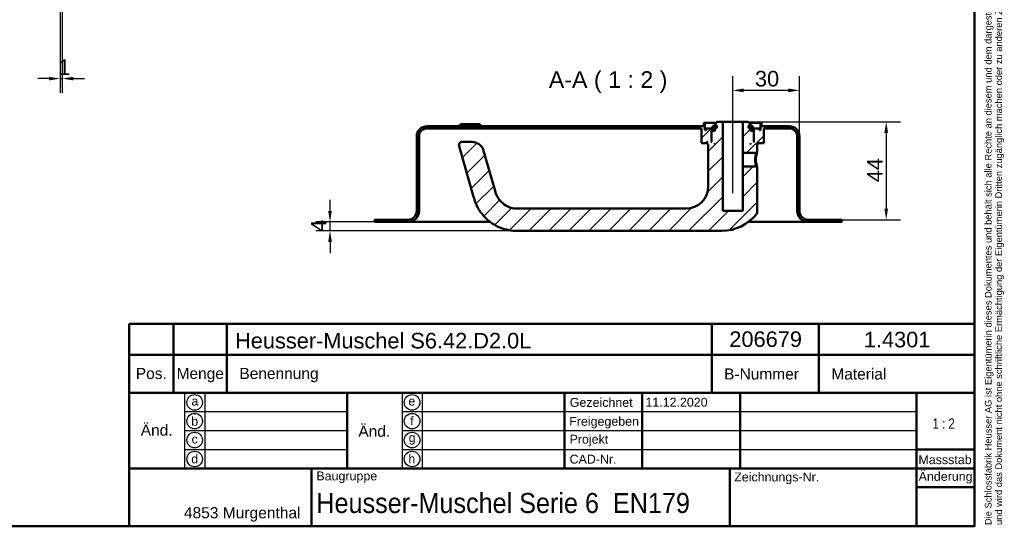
# Model space of a CAD drawing. Header units: millimetres. Extents: x 20 to 833, y 20 to 574.
# Tile 3 of 4: x 391 to 833, y 20 to 248. Entities that reach past the tile are written whole.
import ezdxf
from ezdxf.enums import TextEntityAlignment as Align

# ---------------------------------------------------------------- set-up
doc = ezdxf.new("R2010")
doc.units = ezdxf.units.MM
doc.header["$LTSCALE"] = 2
for name, color, linetype, lineweight in [('Bemaßungen(DIN)', 7, 'Continuous', 25), ('Mittellinie(DIN)', 7, 'Continuous', 25), ('Sichtbare Kanten(DIN)', 7, 'Continuous', 50), ('Skizziergeometrie(DIN)', 7, 'Continuous', 50), ('Skizzierlinie(DIN)', 7, 'Continuous', 25), ('Symbole(DIN)', 7, 'Continuous', 25)]:
    doc.layers.add(name, color=color, linetype=linetype, lineweight=lineweight)
doc.layers.add('Schraffur', color=179, linetype='Continuous', lineweight=9, true_color=0x1e1e47)
doc.styles.add('Aktuell-DIN', font='arial.ttf')
doc.styles.add('Aktuell-DINGroßer Text', font='arial.ttf')
doc.styles.add('STANDARD-DIN~0', font='arial.ttf')
doc.styles.add('Textstil10', font='arial.ttf')
doc.styles.add('Textstil41', font='arial.ttf', dxfattribs={"width": 0.8})
doc.styles.add('Textstil83', font='arial.ttf', dxfattribs={"width": 0.8})
doc.dimstyles.new('CAD-LAN', dxfattribs={"dimscale": 2, "dimtxt": 3.5, "dimasz": 2.5, "dimexe": 3.175, "dimexo": 0, "dimgap": 0.8, "dimtad": 1, "dimrnd": 1e-08, "dimtxsty": 'STANDARD-DIN~0', "dimcen": 0.09, "dimdle": 10, "dimclrd": 250, "dimclre": 250, "dimclrt": 250, "dimadec": 0, "dimazin": 2, "dimtfac": 1, "dimtmove": 0, "dimatfit": 3, "dimfxl": 1, "dimtolj": 1, "dimtzin": 0, "dimlwd": 25, "dimlwe": 25, "dimarcsym": 0})

# ---------------------------------------------------------------- blocks, each defined once
blk = doc.blocks.new('Ränder Standardrahmen')
at = {"layer": 'Skizziergeometrie(DIN)', "flags": 128}
blk.add_lwpolyline([(10, 10), (10, 287), (410, 287), (410, 10), (10, 10)], dxfattribs=at)
blk = doc.blocks.new('Schriftfelder Heusser')
at = {"layer": 'Skizziergeometrie(DIN)'}
for p, q in [((101, 229.92), (101, 236.92)), ((101, 236.92), (291, 236.92)), ((111, 229.92), (111, 236.92)), ((123, 229.92), (123, 236.92)), ((232, 229.92), (232, 236.92)), ((256, 229.92), (256, 236.92)), ((291, 236.92), (291, 229.92)), ((101, 191.42), (101, 229.92)), ((101, 229.92), (291, 229.92)), ((111, 229.92), (111, 221.42)), ((123, 229.92), (123, 221.42)), ((232, 229.92), (232, 221.42)), ((256, 229.92), (256, 221.42)), ((291, 229.92), (291, 191.42)), ((101, 221.42), (291, 221.42)), ((150, 221.42), (150, 204.42)), ((198.85, 221.42), (198.85, 204.42)), ((216.35, 221.42), (216.35, 204.42)), ((238.35, 221.42), (238.35, 204.42)), ((278, 221.42), (278, 191.42)), ((278, 208.67), (291, 208.67)), ((101, 204.42), (291, 204.42)), ((142, 204.42), (142, 191.42)), ((236, 204.42), (236, 191.42)), ((278, 200.17), (291, 200.17)), ((291, 191.42), (101, 191.42))]:
    blk.add_line(p, q, dxfattribs=at)
at = {"layer": 'Skizzierlinie(DIN)'}
for p, q in [((113.5, 221.42), (113.5, 204.42)), ((118, 221.42), (118, 204.42)), ((162.35, 221.42), (162.35, 204.42)), ((166.85, 221.42), (166.85, 204.42)), ((113.5, 217.17), (150, 217.17)), ((162.35, 217.17), (278, 217.17)), ((113.5, 212.92), (150, 212.92)), ((162.35, 212.92), (278, 212.92)), ((113.5, 208.67), (150, 208.67)), ((162.35, 208.67), (278, 208.67))]:
    blk.add_line(p, q, dxfattribs=at)
for centre in [(115.75, 219.25), (164.6, 219.25), (115.75, 215.04), (164.6, 215.04), (115.75, 210.79), (164.6, 210.79), (115.75, 206.54), (164.6, 206.54)]:
    blk.add_circle(centre, 1.75, dxfattribs=at)
at = {"layer": 'Symbole(DIN)', "color": 7, "insert": (293.33, 191.7), "char_height": 1.5, "width": 182.3003, "attachment_point": 1, "rotation": 90, "line_spacing_factor": 0.944221, "style": 'Aktuell-DIN'}
blk.add_mtext('\\fArial|b0|i0;\\H1.5000;Die Schlossfabrik Heusser AG ist Eigentümerin dieses Dokumentes und behält sich alle Rechte an diesem und dem dargestellten Gegenstand vor. Der Empfänger anerkennt diese Rechte\\Pund wird das Dokument nicht ohne schriftliche Ermächtigung der Eigentümerin Dritten zugänglich machen oder zu anderen Zwecken verwenden, zu dem es ihm übergeben worden ist.\\P ', dxfattribs=at)
at = {"layer": 'Symbole(DIN)', "color": 179, "true_color": 0x262659, "style": 'Aktuell-DIN'}
for s, insert, char_height, attachment_point in [('Pos.', (106, 227), 2.489, 2), ('Menge', (117, 227), 2.489, 2), ('Benennung', (125.81, 225.38), 2.489, 4), ('B-Nummer', (234.74, 225.62), 2.489, 4), ('Material', (265.02, 225.62), 2.489, 5), ('\\fArial|b0|i0;a', (115.81, 219.53), 2, 5), ('\\fArial|b0|i0;e', (164.54, 219.53), 2, 5), ('\\fArial|b0|i0;Gezeichnet', (200.05, 219.23), 2, 4), ('\\fArial|b0|i0;b', (115.75, 215), 2, 5), ('\\fArial|b0|i0;f', (164.55, 215.06), 2, 5), ('\\fArial|b0|i0;Freigegeben', (199.92, 216), 2, 1), ('\\fArial|b0|i0;c', (115.75, 211.01), 2, 5), ('\\fArial|b0|i0;g', (164.63, 211.05), 2, 5), ('\\fArial|b0|i0;Projekt', (200, 211.98), 2, 1), ('\\fArial|b0|i0;d', (115.76, 206.55), 2, 5), ('\\fArial|b0|i0;h', (164.55, 206.57), 2, 5), ('\\fArial|b0|i0;CAD-Nr.', (200, 207.5), 2, 1), ('\\fArial|b0|i0;\\H2.0000;Massstab', (284.39, 206.37), 2, 5), ('\\fArial|b0|i0;\\H2.0000;Baugruppe', (143.1, 203.73), 2, 1), ('\\fArial|b0|i0;Zeichnungs-Nr.', (237, 203.5), 2, 1), ('\\fArial|b0|i0;\\H2.5000;4853 Murgenthal', (113.33, 192.46), 2.5, 7)]:
    blk.add_mtext(s, dxfattribs=dict(at, insert=insert, char_height=char_height, attachment_point=attachment_point))
at = {"layer": 'Symbole(DIN)', "color": 179, "true_color": 0x262659, "attachment_point": 5, "style": 'Aktuell-DIN'}
for s, insert, char_height, width in [('Änd.', (107.21, 213), 2.489, 12.3494), ('Änd.', (156.12, 212.76), 2.489, 12.3494), ('\\fArial|b0|i0;Änderung', (284.51, 202.33), 2, 12.1143)]:
    blk.add_mtext(s, dxfattribs=dict(at, insert=insert, char_height=char_height, width=width))
at = {"layer": 'Symbole(DIN)', "color": 7, "insert": (143.1, 196.62), "char_height": 4.5, "width": 90.18, "attachment_point": 4, "style": 'Aktuell-DIN'}
blk.add_mtext('\\fArial|b0|i0;\\W0.90;\\H4.5000;Heusser-Muschel Serie 6  EN179', dxfattribs=at)
at = {"layer": 'Symbole(DIN)', "color": 179, "true_color": 0x262659, "style": 'Textstil10'}
blk.add_attdef('ERSTELLUNGSDATUM_001', (217.04, 218.29), '', height=2, dxfattribs=at)
at = {"layer": 'Symbole(DIN)', "color": 179, "true_color": 0x262659}
for tag, height, style, p in [('AUTOR', 2.49, 'Aktuell-DIN', (240.03, 219.26)), ('KONTROLLDATUM', 2, 'Textstil10', (217.42, 215.04)), ('KONTROLLIERT_VON', 2, 'Textstil10', (239.98, 215.05))]:
    blk.add_attdef(tag, text='', height=height, dxfattribs=dict(at, style=style)).set_placement(p, align=Align.MIDDLE_LEFT)
at = {"layer": 'Symbole(DIN)', "color": 7, "style": 'Textstil83', "width": 0.8}
blk.add_attdef('Anfänglicher_Ansichtsmaßstab_001', (281.57, 213.34), '', height=2.3, dxfattribs=at)
at = {"layer": 'Symbole(DIN)', "color": 179, "true_color": 0x262659, "style": 'Textstil10'}
blk.add_attdef('PROJEKT', text='', height=2, dxfattribs=at).set_placement((217.77, 209.72), align=Align.BOTTOM_LEFT)
at = {"layer": 'Symbole(DIN)', "color": 7, "style": 'Textstil41', "width": 0.8}
blk.add_attdef('STATUS', text='', height=5, dxfattribs=at).set_placement((284.53, 195.86), align=Align.MIDDLE_CENTER)
blk = doc.blocks.new('*D18')
at = {"layer": 'Bemaßungen(DIN)', "color": 250, "linetype": 'Continuous', "lineweight": 25, "true_color": 0x3f3f3f, "transparency": 16777216}
for p, q in [((408.98, 253.14), (408.98, 214.79)), ((409.98, 253.14), (409.98, 214.79)), ((403.98, 221.14), (398.98, 221.14)), ((408.98, 221.14), (409.98, 221.14)), ((414.98, 221.14), (419.98, 221.14))]:
    blk.add_line(p, q, dxfattribs=at)
at = {"layer": 'Bemaßungen(DIN)', "color": 250, "linetype": 'Continuous', "true_color": 0x3f3f3f, "transparency": 16777216}
for points in [[(403.98, 221.97), (403.98, 220.31), (408.98, 221.14)], [(414.98, 221.97), (414.98, 220.31), (409.98, 221.14)]]:
    blk.add_solid(points, dxfattribs=at)
at = {"layer": 'Defpoints', "color": 0, "linetype": 'Continuous', "transparency": 16777216}
for p in [(408.98, 253.14), (409.98, 253.14), (409.98, 221.14)]:
    blk.add_point(p, dxfattribs=at)
at = {"layer": 'Bemaßungen(DIN)', "color": 250, "linetype": 'Continuous', "lineweight": 25, "true_color": 0x3f3f3f, "transparency": 16777216, "insert": (408.2, 229.77), "char_height": 7, "attachment_point": 1, "style": 'STANDARD-DIN~0'}
blk.add_mtext('\\A1;1', dxfattribs=at)
blk = doc.blocks.new('*D22')
at = {"layer": 'Bemaßungen(DIN)', "color": 250, "linetype": 'Continuous', "lineweight": 25, "true_color": 0x3f3f3f, "transparency": 16777216}
for p, q in [((711.33, 201.72), (711.33, 222.2)), ((741.33, 195.22), (741.33, 222.2)), ((736.33, 215.85), (716.33, 215.85))]:
    blk.add_line(p, q, dxfattribs=at)
at = {"layer": 'Bemaßungen(DIN)', "color": 250, "linetype": 'Continuous', "true_color": 0x3f3f3f, "transparency": 16777216}
for points in [[(716.33, 216.68), (716.33, 215.01), (711.33, 215.85)], [(736.33, 216.68), (736.33, 215.01), (741.33, 215.85)]]:
    blk.add_solid(points, dxfattribs=at)
at = {"layer": 'Defpoints', "color": 0, "linetype": 'Continuous', "transparency": 16777216}
for p in [(711.33, 215.85), (711.33, 201.72), (741.33, 195.22)]:
    blk.add_point(p, dxfattribs=at)
at = {"layer": 'Bemaßungen(DIN)', "color": 250, "linetype": 'Continuous', "lineweight": 25, "true_color": 0x3f3f3f, "transparency": 16777216, "insert": (721.33, 224.6), "char_height": 7, "attachment_point": 1, "style": 'STANDARD-DIN~0'}
blk.add_mtext('\\A1;30', dxfattribs=at)
blk = doc.blocks.new('*D23')
at = {"layer": 'Bemaßungen(DIN)', "color": 250, "linetype": 'Continuous', "lineweight": 25, "true_color": 0x3f3f3f, "transparency": 16777216}
for p, q in [((718.33, 201.72), (786.68, 201.72)), ((780.33, 196.72), (780.33, 162.72)), ((760.33, 157.72), (786.68, 157.72))]:
    blk.add_line(p, q, dxfattribs=at)
at = {"layer": 'Bemaßungen(DIN)', "color": 250, "linetype": 'Continuous', "true_color": 0x3f3f3f, "transparency": 16777216}
for points in [[(779.5, 196.72), (781.17, 196.72), (780.33, 201.72)], [(779.5, 162.72), (781.17, 162.72), (780.33, 157.72)]]:
    blk.add_solid(points, dxfattribs=at)
at = {"layer": 'Defpoints', "color": 0, "linetype": 'Continuous', "transparency": 16777216}
for p in [(718.33, 201.72), (760.33, 157.72), (780.33, 157.72)]:
    blk.add_point(p, dxfattribs=at)
at = {"layer": 'Bemaßungen(DIN)', "color": 250, "linetype": 'Continuous', "lineweight": 25, "true_color": 0x3f3f3f, "transparency": 16777216, "insert": (771.73, 174.58), "char_height": 7, "attachment_point": 1, "rotation": 90, "style": 'STANDARD-DIN~0'}
blk.add_mtext('\\A1;44', dxfattribs=at)
blk = doc.blocks.new('*D24')
at = {"layer": 'Bemaßungen(DIN)', "color": 250, "linetype": 'Continuous', "lineweight": 25, "true_color": 0x3f3f3f, "transparency": 16777216}
for p, q in [((530.33, 161.72), (530.33, 166.72)), ((550.33, 156.72), (523.98, 156.72)), ((530.33, 152.72), (530.33, 156.72)), ((614.33, 152.72), (523.98, 152.72)), ((530.33, 147.72), (530.33, 142.72))]:
    blk.add_line(p, q, dxfattribs=at)
at = {"layer": 'Bemaßungen(DIN)', "color": 250, "linetype": 'Continuous', "true_color": 0x3f3f3f, "transparency": 16777216}
for points in [[(529.5, 161.72), (531.17, 161.72), (530.33, 156.72)], [(529.5, 147.72), (531.17, 147.72), (530.33, 152.72)]]:
    blk.add_solid(points, dxfattribs=at)
at = {"layer": 'Defpoints', "color": 0, "linetype": 'Continuous', "transparency": 16777216}
for p in [(530.33, 156.72), (550.33, 156.72), (614.33, 152.72)]:
    blk.add_point(p, dxfattribs=at)
at = {"layer": 'Bemaßungen(DIN)', "color": 250, "linetype": 'Continuous', "lineweight": 25, "true_color": 0x3f3f3f, "transparency": 16777216, "insert": (521.73, 152.3), "char_height": 7, "attachment_point": 1, "rotation": 90, "style": 'STANDARD-DIN~0'}
blk.add_mtext('\\A1;4', dxfattribs=at)

msp = doc.modelspace()

# ---------------------------------------------------------------- hatches: boundary and pattern name
at = {"layer": 'Schraffur'}
h = msp.add_hatch(dxfattribs=at)
h.set_pattern_fill('ANSI31', color=256, scale=50.8, style=0)
h.set_pattern_definition([(45, (0, 0), (-4.49013, 4.49013), [])])
edge = h.paths.add_edge_path()
edge.add_spline(control_points=[(721.962, 187.72), (722.023, 187.78), (722.085, 187.84), (722.209, 187.961), (722.271, 188.021), (722.334, 188.081)], knot_values=[-0.0518077, -0.0518077, -0.0518077, -0.0518077, -0.0259867, -0.0259867, 0, 0, 0, 0], degree=3, periodic=0)
edge.add_line((722.334, 188.081), (722.334, 191.72))
edge.add_line((722.334, 191.72), (722.634, 191.72))
edge.add_line((722.634, 191.72), (722.834, 191.92))
edge.add_line((722.834, 191.92), (722.834, 192.52))
edge.add_line((722.834, 192.52), (722.634, 192.72))
edge.add_line((722.634, 192.72), (722.934, 192.72))
edge.add_line((722.934, 192.72), (722.934, 192.22))
edge.add_line((722.934, 192.22), (723.034, 192.12))
edge.add_line((723.034, 192.12), (725.134, 192.12))
edge.add_line((725.134, 192.12), (725.334, 192.32))
edge.add_line((725.334, 192.32), (725.334, 198.72))
edge.add_line((725.334, 198.72), (736.834, 198.72))
edge.add_ellipse((736.834, 195.22), major_axis=(0, 3.5), ratio=1, start_angle=270, end_angle=360, ccw=False)
edge.add_line((740.334, 195.22), (740.334, 161.72))
edge.add_ellipse((745.334, 161.72), major_axis=(-5, 0), ratio=1, start_angle=0, end_angle=90)
edge.add_line((745.334, 156.72), (760.334, 156.72))
edge.add_line((760.334, 156.72), (760.334, 157.72))
edge.add_line((760.334, 157.72), (745.334, 157.72))
edge.add_ellipse((745.334, 161.72), major_axis=(0, -4), ratio=1, start_angle=270, end_angle=360, ccw=False)
edge.add_line((741.334, 161.72), (741.334, 195.22))
edge.add_ellipse((736.834, 195.22), major_axis=(4.5, 0), ratio=1, start_angle=0, end_angle=90)
edge.add_line((736.834, 199.72), (724.334, 199.72))
edge.add_line((724.334, 199.72), (724.334, 201.22))
edge.add_line((724.334, 201.22), (723.834, 201.22))
edge.add_line((723.834, 201.22), (723.834, 197.92))
edge.add_line((723.834, 197.92), (723.334, 197.92))
edge.add_line((723.334, 197.92), (723.334, 198.72))
edge.add_line((723.334, 198.72), (720.334, 198.72))
edge.add_line((720.334, 198.72), (720.334, 197.92))
edge.add_line((720.334, 197.92), (721.084, 197.92))
edge.add_line((721.084, 197.92), (720.884, 197.72))
edge.add_line((720.884, 197.72), (720.884, 192.92))
edge.add_line((720.884, 192.92), (721.084, 192.72))
edge.add_line((721.084, 192.72), (720.834, 192.72))
edge.add_line((720.834, 192.72), (720.834, 197.52))
edge.add_line((720.834, 197.52), (720.634, 197.72))
edge.add_line((720.634, 197.72), (719.534, 197.72))
edge.add_line((719.534, 197.72), (719.334, 197.52))
edge.add_line((719.334, 197.52), (719.334, 198.92))
edge.add_line((719.334, 198.92), (720.351, 198.92))
edge.add_line((720.351, 198.92), (720.351, 199.82))
edge.add_line((720.351, 199.82), (718.849, 199.82))
edge.add_line((718.849, 199.82), (718.849, 198.92))
edge.add_line((718.849, 198.92), (718.434, 198.92))
edge.add_line((718.434, 198.92), (718.434, 200.02))
edge.add_line((718.434, 200.02), (719.334, 200.02))
edge.add_line((719.334, 200.02), (719.334, 200.72))
edge.add_line((719.334, 200.72), (718.334, 201.72))
edge.add_line((718.334, 201.72), (715.834, 201.72))
edge.add_line((715.834, 201.72), (715.834, 187.72))
edge.add_line((715.834, 187.72), (721.962, 187.72))
h.paths.add_polyline_path([(719.534, 191.72), (719.334, 191.72), (719.334, 191.92)], flags=0)
edge = h.paths.add_edge_path()
edge.add_spline(control_points=[(722.334, 181.36), (722.273, 181.42), (722.21, 181.48), (722.086, 181.6), (722.024, 181.66), (721.963, 181.72)], knot_values=[-0.0519752, -0.0519752, -0.0519752, -0.0519752, -0.0259876, -0.0259876, -0.0001735, -0.0001735, -0.0001735, -0.0001735], degree=3, periodic=0)
edge.add_line((721.963, 181.72), (715.834, 181.72))
edge.add_line((715.834, 181.72), (715.834, 161.72))
edge.add_line((715.834, 161.72), (706.834, 161.72))
edge.add_line((706.834, 161.72), (706.834, 201.72))
edge.add_line((706.834, 201.72), (704.334, 201.72))
edge.add_line((704.334, 201.72), (703.334, 200.72))
edge.add_line((703.334, 200.72), (703.334, 200.02))
edge.add_line((703.334, 200.02), (704.234, 200.02))
edge.add_line((704.234, 200.02), (704.234, 198.92))
edge.add_line((704.234, 198.92), (703.82, 198.92))
edge.add_line((703.82, 198.92), (703.82, 199.82))
edge.add_line((703.82, 199.82), (702.318, 199.82))
edge.add_line((702.318, 199.82), (702.318, 198.92))
edge.add_line((702.318, 198.92), (703.334, 198.92))
edge.add_line((703.334, 198.92), (703.334, 197.52))
edge.add_line((703.334, 197.52), (703.134, 197.72))
edge.add_line((703.134, 197.72), (702.034, 197.72))
edge.add_line((702.034, 197.72), (701.834, 197.52))
edge.add_line((701.834, 197.52), (701.834, 192.72))
edge.add_line((701.834, 192.72), (701.584, 192.72))
edge.add_line((701.584, 192.72), (701.784, 192.92))
edge.add_line((701.784, 192.92), (701.784, 197.72))
edge.add_line((701.784, 197.72), (701.584, 197.92))
edge.add_line((701.584, 197.92), (702.334, 197.92))
edge.add_line((702.334, 197.92), (702.334, 198.72))
edge.add_line((702.334, 198.72), (699.334, 198.72))
edge.add_line((699.334, 198.72), (699.334, 197.92))
edge.add_line((699.334, 197.92), (698.834, 197.92))
edge.add_line((698.834, 197.92), (698.834, 201.22))
edge.add_line((698.834, 201.22), (698.334, 201.22))
edge.add_line((698.334, 201.22), (698.334, 199.72))
edge.add_line((698.334, 199.72), (573.834, 199.72))
edge.add_ellipse((573.834, 195.22), major_axis=(0, 4.5), ratio=1, start_angle=0, end_angle=90)
edge.add_line((569.334, 195.22), (569.334, 161.72))
edge.add_ellipse((565.334, 161.72), major_axis=(4, 0), ratio=1, start_angle=270, end_angle=360, ccw=False)
edge.add_line((565.334, 157.72), (550.334, 157.72))
edge.add_line((550.334, 157.72), (550.334, 156.72))
edge.add_line((550.334, 156.72), (565.334, 156.72))
edge.add_ellipse((565.334, 161.72), major_axis=(0, -5), ratio=1, start_angle=0, end_angle=90)
edge.add_line((570.334, 161.72), (570.334, 195.22))
edge.add_ellipse((573.834, 195.22), major_axis=(-3.5, 0), ratio=1, start_angle=270, end_angle=360, ccw=False)
edge.add_line((573.834, 198.72), (697.334, 198.72))
edge.add_line((697.334, 198.72), (697.334, 192.32))
edge.add_line((697.334, 192.32), (697.534, 192.12))
edge.add_line((697.534, 192.12), (699.634, 192.12))
edge.add_line((699.634, 192.12), (699.734, 192.22))
edge.add_line((699.734, 192.22), (699.734, 192.72))
edge.add_line((699.734, 192.72), (700.034, 192.72))
edge.add_line((700.034, 192.72), (699.834, 192.52))
edge.add_line((699.834, 192.52), (699.834, 191.92))
edge.add_line((699.834, 191.92), (700.034, 191.72))
edge.add_line((700.034, 191.72), (700.334, 191.72))
edge.add_line((700.334, 191.72), (700.334, 172.72))
edge.add_ellipse((690.334, 172.72), major_axis=(10, 0), ratio=1, start_angle=270, end_angle=360, ccw=False)
edge.add_line((690.334, 162.72), (614.334, 162.72))
edge.add_spline(control_points=[(614.334, 162.72), (613.472, 162.72), (612.607, 162.841), (610.933, 163.303), (610.133, 163.647), (608.256, 164.758), (607.246, 165.651), (605.732, 167.617), (605.044, 168.841), (604.508, 170.709)], knot_values=[-2.1009717, -2.1009717, -2.1009717, -2.1009717, -1.6733657, -1.6733657, -1.2398076, -1.2398076, -0.5829242, -0.5829242, 0, 0, 0, 0], degree=3, periodic=0)
edge.add_line((604.508, 170.709), (599.036, 189.792))
edge.add_ellipse((597.594, 189.379), major_axis=(1.442, 0.413), ratio=1, start_angle=0, end_angle=25.69736)
edge.add_ellipse((593.487, 185.72), major_axis=(5.227, 4.656), ratio=1, start_angle=0, end_angle=48.30264)
edge.add_line((593.487, 192.72), (589.784, 192.72))
edge.add_ellipse((589.784, 191.22), major_axis=(0, 1.5), ratio=1, start_angle=0, end_angle=106)
edge.add_line((588.342, 190.807), (594.896, 167.952))
edge.add_spline(control_points=[(594.896, 167.952), (595.311, 166.503), (595.785, 164.872), (597.9, 161.18), (599.048, 159.694), (602.055, 156.761), (604.222, 155.223), (609.276, 153.213), (611.804, 152.72), (614.334, 152.72)], knot_values=[-3.2195873, -3.2195873, -3.2195873, -3.2195873, -2.3255897, -2.3255897, -1.6318508, -1.6318508, -0.759149, -0.759149, 0, 0, 0, 0], degree=3, periodic=0)
edge.add_line((614.334, 152.72), (706.334, 152.72))
edge.add_ellipse((706.334, 172.72), major_axis=(0, -20), ratio=1, start_angle=0, end_angle=52.14321)
edge.add_spline(control_points=[(722.125, 160.446), (722.202, 160.546), (722.26, 160.66), (722.322, 160.872), (722.335, 160.966), (722.334, 161.06)], knot_values=[-0.0660784, -0.0660784, -0.0660784, -0.0660784, -0.028313, -0.028313, 0, 0, 0, 0], degree=3, periodic=0)
edge.add_line((722.334, 161.06), (722.334, 181.36))
h.paths.add_polyline_path([(703.334, 191.72), (703.134, 191.72), (703.334, 191.92)], flags=0)

# ---------------------------------------------------------------- linework, layer by layer
at = {"layer": 'Mittellinie(DIN)', "linetype": 'Continuous'}
msp.add_line((711.334, 169.72), (711.334, 206.72), dxfattribs=at)
at = {"layer": 'Sichtbare Kanten(DIN)'}
for p, q in [((698.334, 199.72), (573.834, 199.72)), ((589.084, 200.72), (588.084, 199.72)), ((589.084, 200.72), (597.584, 200.72)), ((597.584, 200.72), (598.584, 199.72)), ((698.834, 201.22), (698.334, 201.22)), ((698.334, 201.22), (698.334, 199.72)), ((698.834, 197.92), (698.834, 201.22)), ((698.834, 201.22), (703.834, 201.22)), ((703.82, 199.82), (702.318, 199.82)), ((702.318, 199.82), (702.318, 198.92)), ((704.334, 201.72), (703.334, 200.72)), ((703.334, 200.72), (703.334, 200.02)), ((703.334, 200.02), (704.234, 200.02)), ((703.82, 198.92), (703.82, 199.82)), ((704.234, 199.82), (703.82, 199.82)), ((704.234, 200.02), (704.234, 198.92)), ((706.834, 201.72), (704.334, 201.72)), ((706.834, 161.72), (706.834, 201.72)), ((706.834, 201.72), (715.834, 201.72)), ((718.334, 201.72), (715.834, 201.72)), ((715.834, 201.72), (715.834, 187.72)), ((719.334, 200.72), (718.334, 201.72)), ((718.434, 198.92), (718.434, 200.02)), ((718.434, 200.02), (719.334, 200.02)), ((718.849, 199.82), (718.434, 199.82)), ((718.834, 201.22), (723.834, 201.22)), ((720.351, 199.82), (718.849, 199.82)), ((718.849, 199.82), (718.849, 198.92)), ((719.334, 200.02), (719.334, 200.72)), ((720.351, 198.92), (720.351, 199.82)), ((724.334, 201.22), (723.834, 201.22)), ((723.834, 201.22), (723.834, 197.92)), ((724.334, 199.72), (724.334, 201.22)), ((736.834, 199.72), (724.334, 199.72)), ((569.334, 195.22), (569.334, 161.72)), ((570.334, 161.72), (570.334, 195.22)), ((573.834, 198.72), (697.334, 198.72)), ((697.334, 198.72), (697.334, 192.32)), ((699.334, 197.92), (698.834, 197.92)), ((702.334, 198.72), (699.334, 198.72)), ((699.334, 198.72), (699.334, 197.92)), ((701.784, 197.72), (701.584, 197.92)), ((701.584, 197.92), (702.334, 197.92)), ((701.784, 192.92), (701.784, 197.72)), ((701.784, 197.72), (702.034, 197.72)), ((702.034, 197.72), (701.834, 197.52)), ((701.834, 197.52), (701.834, 192.72)), ((703.134, 197.72), (702.034, 197.72)), ((702.318, 198.92), (703.334, 198.92)), ((702.334, 197.92), (702.334, 198.72)), ((702.334, 198.72), (703.334, 198.72)), ((703.334, 197.92), (702.334, 197.92)), ((703.334, 197.52), (703.134, 197.72)), ((703.334, 197.72), (703.134, 197.72)), ((703.334, 198.92), (703.334, 197.52)), ((704.234, 198.92), (703.82, 198.92)), ((718.849, 198.92), (718.434, 198.92)), ((719.334, 197.52), (719.334, 198.92)), ((719.334, 198.92), (720.351, 198.92)), ((719.334, 198.72), (720.334, 198.72)), ((720.334, 197.92), (719.334, 197.92)), ((719.534, 197.72), (719.334, 197.52)), ((719.534, 197.72), (719.334, 197.72)), ((720.634, 197.72), (719.534, 197.72)), ((723.334, 198.72), (720.334, 198.72)), ((720.334, 198.72), (720.334, 197.92)), ((720.334, 197.92), (721.084, 197.92)), ((720.834, 197.52), (720.634, 197.72)), ((720.634, 197.72), (720.884, 197.72)), ((720.834, 192.72), (720.834, 197.52)), ((721.084, 197.92), (720.884, 197.72)), ((720.884, 197.72), (720.884, 192.92)), ((723.334, 197.92), (723.334, 198.72)), ((723.834, 197.92), (723.334, 197.92)), ((725.334, 192.32), (725.334, 198.72)), ((725.334, 198.72), (736.834, 198.72)), ((740.334, 195.22), (740.334, 161.72)), ((741.334, 161.72), (741.334, 195.22)), ((588.342, 190.807), (594.896, 167.952)), ((593.487, 192.72), (589.784, 192.72)), ((697.334, 192.32), (697.534, 192.12)), ((697.534, 192.12), (699.634, 192.12)), ((699.634, 192.12), (699.734, 192.22)), ((699.634, 192.12), (699.834, 192.12)), ((699.734, 192.22), (699.734, 192.72)), ((699.734, 192.72), (700.034, 192.72)), ((699.834, 192.22), (699.734, 192.22)), ((700.034, 192.72), (699.834, 192.52)), ((699.834, 192.52), (699.834, 191.92)), ((699.834, 191.92), (700.034, 191.72)), ((700.034, 191.72), (700.334, 191.72)), ((700.334, 191.72), (700.334, 172.72)), ((701.584, 192.72), (701.784, 192.92)), ((701.834, 192.72), (701.584, 192.72)), ((701.834, 192.92), (701.784, 192.92)), ((703.134, 191.72), (703.334, 191.92)), ((703.334, 191.72), (703.134, 191.72)), ((703.334, 191.92), (703.334, 191.72)), ((719.334, 191.72), (719.334, 191.92)), ((719.334, 191.92), (719.534, 191.72)), ((719.534, 191.72), (719.334, 191.72)), ((720.884, 192.92), (720.834, 192.92)), ((721.084, 192.72), (720.834, 192.72)), ((720.884, 192.92), (721.084, 192.72)), ((722.334, 188.081), (722.334, 191.72)), ((722.334, 191.72), (722.634, 191.72)), ((722.834, 192.52), (722.634, 192.72)), ((722.634, 192.72), (722.934, 192.72)), ((722.634, 191.72), (722.834, 191.92)), ((722.834, 191.92), (722.834, 192.52)), ((722.934, 192.22), (722.834, 192.22)), ((722.834, 192.12), (723.034, 192.12)), ((722.934, 192.72), (722.934, 192.22)), ((722.934, 192.22), (723.034, 192.12)), ((723.034, 192.12), (725.134, 192.12)), ((725.134, 192.12), (725.334, 192.32)), ((604.508, 170.709), (599.036, 189.792)), ((715.834, 187.72), (721.962, 187.72)), ((715.834, 181.72), (715.834, 187.72)), ((721.962, 187.721), (722.334, 188.081)), ((721.963, 181.72), (715.834, 181.72)), ((715.834, 181.72), (715.834, 161.72)), ((722.335, 181.36), (721.963, 181.72)), ((722.334, 161.06), (722.334, 181.36)), ((690.334, 162.72), (614.334, 162.72)), ((715.834, 161.72), (706.834, 161.72)), ((565.334, 157.72), (550.334, 157.72)), ((550.334, 157.72), (550.334, 156.72)), ((550.334, 156.72), (565.334, 156.72)), ((565.334, 156.72), (580.334, 156.72)), ((602.335, 156.72), (580.334, 156.72)), ((730.334, 156.72), (718.334, 156.72)), ((730.334, 156.72), (745.334, 156.72)), ((760.334, 157.72), (745.334, 157.72)), ((745.334, 156.72), (760.334, 156.72)), ((760.334, 156.72), (760.334, 157.72)), ((614.334, 152.72), (706.334, 152.72))]:
    msp.add_line(p, q, dxfattribs=at)
for centre, radius, start, end in [((573.834, 195.22), 4.5, 90, 180), ((736.834, 195.22), 4.5, 0, 90), ((573.834, 195.22), 3.5, 90, 180), ((736.834, 195.22), 3.5, 0, 90), ((589.784, 191.22), 1.5, 90, 196), ((593.487, 185.72), 7, 41.69736, 90), ((597.594, 189.379), 1.5, 16, 41.69736), ((690.334, 172.72), 10, 270, 0), ((565.334, 161.72), 4, 270, 0), ((565.334, 161.72), 5, 270, 0), ((706.334, 172.72), 20, 270, 322.14321), ((745.334, 161.72), 5, 180, 270), ((745.334, 161.72), 4, 180, 270)]:
    msp.add_arc(centre, radius, start, end, dxfattribs=at)
for points, knots in [([(721.962, 187.72), (721.962, 187.72), (721.954, 187.695), (721.936, 187.644), (721.867, 187.443), (721.653, 186.833), (721.524, 186.027), (721.46, 185.625), (721.417, 185.173), (721.416, 184.721), (721.416, 184.269), (721.459, 183.817), (721.523, 183.414), (721.651, 182.608), (721.866, 181.998), (721.937, 181.797), (721.955, 181.746), (721.963, 181.72), (721.963, 181.72)], [2.6438709, 2.6438709, 2.6438709, 2.6438709, 2.7193751, 2.7193751, 2.7193751, 3.0215279, 3.0215279, 3.0215279, 3.1726043, 3.1726043, 3.1726043, 3.3236807, 3.3236807, 3.3236807, 3.6258335, 3.6258335, 3.6258335, 3.7015614, 3.7015614, 3.7015614, 3.7015614]), ([(722.335, 181.36), (722.335, 181.359), (722.29, 181.5), (721.901, 182.696), (721.725, 184.721), (721.903, 186.748), (722.29, 187.941), (722.334, 188.081), (722.334, 188.081)], [-1.5862901, -1.5862901, -1.5862901, -1.5862901, -1.510764, -1.2086112, -1.0575348, -0.9064584, -0.6043056, -0.5287964, -0.5287964, -0.5287964, -0.5287964]), ([(614.334, 162.72), (613.472, 162.72), (612.607, 162.841), (610.933, 163.303), (610.133, 163.647), (608.256, 164.758), (607.246, 165.651), (605.732, 167.617), (605.044, 168.841), (604.508, 170.709)], [-2.1009717, -2.1009717, -2.1009717, -2.1009717, -1.6733657, -1.6733657, -1.2398076, -1.2398076, -0.5829242, -0.5829242, 0, 0, 0, 0]), ([(594.896, 167.952), (595.311, 166.503), (595.785, 164.872), (597.9, 161.18), (599.048, 159.694), (602.055, 156.761), (604.222, 155.223), (609.276, 153.213), (611.804, 152.72), (614.334, 152.72)], [-3.2195873, -3.2195873, -3.2195873, -3.2195873, -2.3255897, -2.3255897, -1.6318508, -1.6318508, -0.759149, -0.759149, 0, 0, 0, 0]), ([(722.125, 160.447), (722.202, 160.546), (722.26, 160.66), (722.322, 160.872), (722.335, 160.966), (722.336, 161.06)], [-0.066078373, -0.066078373, -0.066078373, -0.066078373, -0.028312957, -0.028312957, 0, 0, 0, 0])]:
    msp.add_open_spline(points, degree=3, knots=knots, dxfattribs=at)

# ---------------------------------------------------------------- block references
at = {"xscale": 2, "yscale": 2, "zscale": 2}
msp.add_blockref('Ränder Standardrahmen', (0, 0), dxfattribs=at)
msp.add_blockref('Schriftfelder Heusser', (238, -362.833), dxfattribs=at).add_auto_attribs({'ERSTELLUNGSDATUM_001': '11.12.2020', 'Anfänglicher_Ansichtsmaßstab_001': '1 : 2'})

# ---------------------------------------------------------------- texts
at = {"layer": 'Symbole(DIN)', "color": 7, "insert": (628.662, 214.72), "char_height": 7.4676, "attachment_point": 7, "style": 'Aktuell-DINGroßer Text'}
msp.add_mtext('A-A ( 1 : 2 )', dxfattribs=at)
at = {"layer": 'Symbole(DIN)', "color": 7, "char_height": 7, "attachment_point": 1, "style": 'Aktuell-DIN'}
for s, insert, width in [('{\\fArial|b0|i0;\\H7.0000;Heusser-Muschel S6.42.D2.0L}', (487.659, 106.906), 133.15473), ('{\\fArial|b0|i0;\\H7.0000;206679}', (709.83, 107.58), 32.62043), ('{\\fArial|b0|i0;\\H7.0000;1.4301}', (770.274, 107.401), 29.89939)]:
    msp.add_mtext(s, dxfattribs=dict(at, insert=insert, width=width))

# ---------------------------------------------------------------- dimensions: what is measured, and where the dimension line sits
at = {"layer": 'Bemaßungen(DIN)', "color": 250, "linetype": 'Continuous', "lineweight": 25, "true_color": 0x3f3f3f}
for base, p1, p2, angle, override, picture, middle in [((409.985, 221.141), (408.985, 253.141), (409.985, 253.141), 180, {"dimgap": 0.8, "dimdec": 2, "dimtol": 0, "dimlim": 0, "dimtp": 0, "dimtm": 0, "dimtdec": 2, "dimtofl": 1, "dimatfit": 1}, '*D18', (409.485, 221.141)), ((780.334, 157.72), (718.334, 201.72), (760.334, 157.72), 90, {"dimgap": 0.8, "dimdec": 2, "dimtol": 0, "dimlim": 0, "dimtp": 0, "dimtm": 0, "dimtdec": 2, "dimtofl": 0, "dimatfit": 1}, '*D23', (780.334, 179.72)), ((530.334, 156.72), (614.334, 152.72), (550.334, 156.72), 270, {"dimgap": 0.8, "dimdec": 2, "dimtol": 0, "dimlim": 0, "dimtp": 0, "dimtm": 0, "dimtdec": 2, "dimtofl": 1, "dimatfit": 1}, '*D24', (530.334, 154.72))]:
    dim = msp.add_linear_dim(base=base, p1=p1, p2=p2, angle=angle, dimstyle='CAD-LAN', override=override, dxfattribs=at)
    dim.commit()
    dim.dimension.update_dxf_attribs({"geometry": picture, "text_midpoint": middle, "dimtype": 160})
dim = msp.add_linear_dim(base=(711.334, 215.845), p1=(741.334, 195.22), p2=(711.334, 201.72), dimstyle='CAD-LAN', override={"dimgap": 0.8, "dimdec": 2, "dimtol": 0, "dimlim": 0, "dimtp": 0, "dimtm": 0, "dimtdec": 2, "dimtofl": 0, "dimatfit": 1}, dxfattribs=at)
dim.commit()
dim.dimension.update_dxf_attribs({"geometry": '*D22', "text_midpoint": (726.334, 215.845), "dimtype": 160})

doc.saveas('drawing.dxf')
